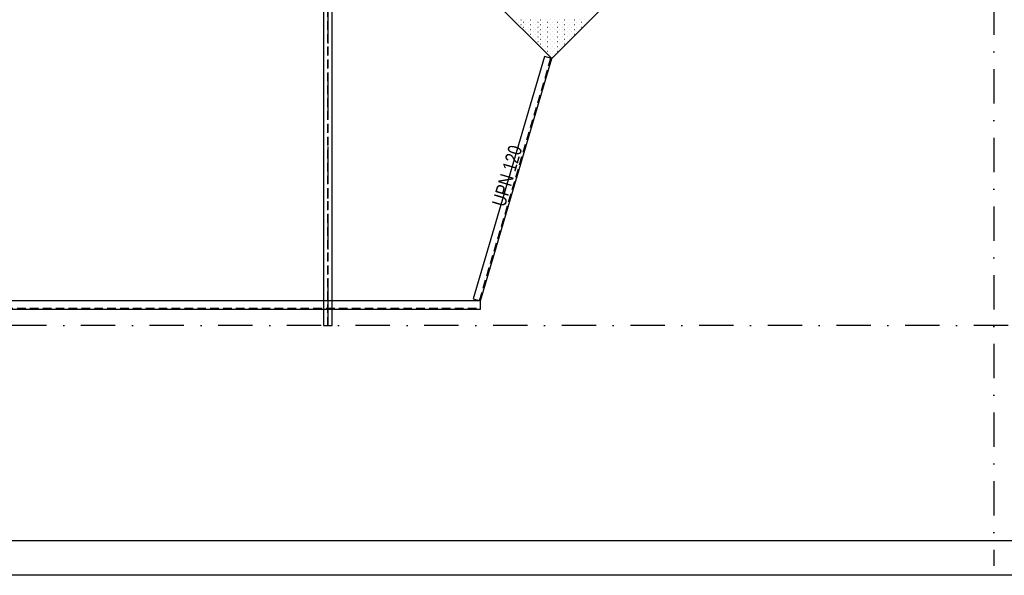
# Model space of a CAD drawing. Extents: x 293186 to 369035, y -341273 to -122059.
# Tile 44 of 64: x 333908 to 341077, y -203225 to -199179. Entities that reach past the tile are written whole.
import ezdxf

# ---------------------------------------------------------------- set-up
doc = ezdxf.new("R2010")
doc.units = 0
doc.header["$LTSCALE"] = 50
doc.linetypes.add('DASHDOT', pattern=[10, 5, -2.5, 0, -2.5])
doc.linetypes.add('HIDDEN', pattern=[1.875, 1.25, -0.625])
doc.layers.add('ECHELLE_1_50', color=7, linetype='CONTINUOUS')
doc.styles.add('ARIAL', font='txt')

# ---------------------------------------------------------------- blocks, each defined once
blk = doc.blocks.new('*X45')
at = {"layer": 'ECHELLE_1_50', "color": 212, "linetype": 'CONTINUOUS'}
for p, q in [((337521.8, -199179.6), (337522.7, -199179.6)), ((337539.5, -199197.3), (337540.4, -199197.3)), ((337557.2, -199179.6), (337558, -199179.6)), ((337557.2, -199214.9), (337558, -199214.9)), ((337574.8, -199197.3), (337575.7, -199197.3)), ((337592.5, -199179.6), (337593.4, -199179.6)), ((337592.5, -199214.9), (337593.4, -199214.9)), ((337610.2, -199197.3), (337611.1, -199197.3)), ((337627.9, -199179.6), (337628.7, -199179.6)), ((337627.9, -199214.9), (337628.7, -199214.9)), ((337645.5, -199197.3), (337646.4, -199197.3)), ((337663.2, -199179.6), (337664.1, -199179.6)), ((337663.2, -199214.9), (337664.1, -199214.9)), ((337680.9, -199197.3), (337681.8, -199197.3)), ((337698.6, -199179.6), (337699.4, -199179.6)), ((337698.6, -199214.9), (337699.4, -199214.9)), ((337716.2, -199197.3), (337717.1, -199197.3)), ((337733.9, -199179.6), (337734.8, -199179.6)), ((337733.9, -199214.9), (337734.8, -199214.9)), ((337751.6, -199197.3), (337752.5, -199197.3)), ((337769.3, -199179.6), (337770.1, -199179.6)), ((337769.3, -199214.9), (337770.1, -199214.9)), ((337786.9, -199197.3), (337787.8, -199197.3)), ((337804.6, -199179.6), (337805.5, -199179.6)), ((337804.6, -199214.9), (337805.5, -199214.9)), ((337822.3, -199197.3), (337823.2, -199197.3)), ((337840, -199179.6), (337840.8, -199179.6)), ((337840, -199214.9), (337840.8, -199214.9)), ((337857.6, -199197.3), (337858.5, -199197.3)), ((337875.3, -199179.6), (337876.2, -199179.6)), ((337875.3, -199214.9), (337876.2, -199214.9)), ((337893, -199197.3), (337893.9, -199197.3)), ((337910.7, -199179.6), (337911.5, -199179.6)), ((337910.7, -199214.9), (337911.5, -199214.9)), ((337928.3, -199197.3), (337929.2, -199197.3)), ((337946, -199179.6), (337946.9, -199179.6)), ((337946, -199214.9), (337946.9, -199214.9)), ((337963.7, -199197.3), (337964.6, -199197.3)), ((337981.4, -199179.6), (337982.2, -199179.6)), ((337981.4, -199214.9), (337982.2, -199214.9)), ((337999, -199197.3), (337999.9, -199197.3)), ((338016.7, -199179.6), (338017.6, -199179.6)), ((338016.7, -199214.9), (338017.6, -199214.9)), ((338034.4, -199197.3), (338035.3, -199197.3)), ((338052.1, -199179.6), (338052.9, -199179.6)), ((337574.8, -199232.6), (337575.7, -199232.6)), ((337592.5, -199250.3), (337593.4, -199250.3)), ((337610.2, -199232.6), (337611.1, -199232.6)), ((337610.2, -199268), (337611.1, -199268)), ((337627.9, -199250.3), (337628.7, -199250.3)), ((337627.9, -199285.6), (337628.7, -199285.6)), ((337645.5, -199232.6), (337646.4, -199232.6)), ((337645.5, -199268), (337646.4, -199268)), ((337663.2, -199250.3), (337664.1, -199250.3)), ((337663.2, -199285.6), (337664.1, -199285.6)), ((337680.9, -199232.6), (337681.8, -199232.6)), ((337680.9, -199268), (337681.8, -199268)), ((337698.6, -199250.3), (337699.4, -199250.3)), ((337698.6, -199285.6), (337699.4, -199285.6)), ((337716.2, -199232.6), (337717.1, -199232.6)), ((337716.2, -199268), (337717.1, -199268)), ((337733.9, -199250.3), (337734.8, -199250.3)), ((337733.9, -199285.6), (337734.8, -199285.6)), ((337751.6, -199232.6), (337752.5, -199232.6)), ((337751.6, -199268), (337752.5, -199268)), ((337769.3, -199250.3), (337770.1, -199250.3)), ((337769.3, -199285.6), (337770.1, -199285.6)), ((337786.9, -199232.6), (337787.8, -199232.6)), ((337786.9, -199268), (337787.8, -199268)), ((337804.6, -199250.3), (337805.5, -199250.3)), ((337804.6, -199285.6), (337805.5, -199285.6)), ((337822.3, -199232.6), (337823.2, -199232.6)), ((337822.3, -199268), (337823.2, -199268)), ((337840, -199250.3), (337840.8, -199250.3)), ((337840, -199285.6), (337840.8, -199285.6)), ((337857.6, -199232.6), (337858.5, -199232.6)), ((337857.6, -199268), (337858.5, -199268)), ((337875.3, -199250.3), (337876.2, -199250.3)), ((337875.3, -199285.6), (337876.2, -199285.6)), ((337893, -199232.6), (337893.9, -199232.6)), ((337893, -199268), (337893.9, -199268)), ((337910.7, -199250.3), (337911.5, -199250.3)), ((337910.7, -199285.6), (337911.5, -199285.6)), ((337928.3, -199232.6), (337929.2, -199232.6)), ((337928.3, -199268), (337929.2, -199268)), ((337946, -199250.3), (337946.9, -199250.3)), ((337946, -199285.6), (337946.9, -199285.6)), ((337963.7, -199232.6), (337964.6, -199232.6)), ((337963.7, -199268), (337964.6, -199268)), ((337981.4, -199250.3), (337982.2, -199250.3)), ((337999, -199232.6), (337999.9, -199232.6)), ((337645.5, -199303.3), (337646.4, -199303.3)), ((337663.2, -199321), (337664.1, -199321)), ((337680.9, -199303.3), (337681.8, -199303.3)), ((337680.9, -199338.7), (337681.8, -199338.7)), ((337698.6, -199321), (337699.4, -199321)), ((337698.6, -199356.3), (337699.4, -199356.3)), ((337716.2, -199303.3), (337717.1, -199303.3)), ((337716.2, -199338.7), (337717.1, -199338.7)), ((337733.9, -199321), (337734.8, -199321)), ((337733.9, -199356.3), (337734.8, -199356.3)), ((337751.6, -199303.3), (337752.5, -199303.3)), ((337751.6, -199338.7), (337752.5, -199338.7)), ((337769.3, -199321), (337770.1, -199321)), ((337769.3, -199356.3), (337770.1, -199356.3)), ((337786.9, -199303.3), (337787.8, -199303.3)), ((337786.9, -199338.7), (337787.8, -199338.7)), ((337804.6, -199321), (337805.5, -199321)), ((337804.6, -199356.3), (337805.5, -199356.3)), ((337822.3, -199303.3), (337823.2, -199303.3)), ((337822.3, -199338.7), (337823.2, -199338.7)), ((337840, -199321), (337840.8, -199321)), ((337840, -199356.3), (337840.8, -199356.3)), ((337857.6, -199303.3), (337858.5, -199303.3)), ((337857.6, -199338.7), (337858.5, -199338.7)), ((337875.3, -199321), (337876.2, -199321)), ((337875.3, -199356.3), (337876.2, -199356.3)), ((337893, -199303.3), (337893.9, -199303.3)), ((337893, -199338.7), (337893.9, -199338.7)), ((337910.7, -199321), (337911.5, -199321)), ((337928.3, -199303.3), (337929.2, -199303.3)), ((337716.2, -199374), (337717.1, -199374)), ((337733.9, -199391.7), (337734.8, -199391.7)), ((337751.6, -199374), (337752.5, -199374)), ((337751.6, -199409.4), (337752.5, -199409.4)), ((337769.3, -199391.7), (337770.1, -199391.7)), ((337769.3, -199427), (337770.1, -199427)), ((337786.9, -199374), (337787.8, -199374)), ((337786.9, -199409.4), (337787.8, -199409.4)), ((337804.6, -199391.7), (337805.5, -199391.7)), ((337804.6, -199427), (337805.5, -199427)), ((337822.3, -199374), (337823.2, -199374)), ((337822.3, -199409.4), (337823.2, -199409.4)), ((337840, -199391.7), (337840.8, -199391.7)), ((337857.6, -199374), (337858.5, -199374)), ((337786.9, -199444.7), (337787.8, -199444.7))]:
    blk.add_line(p, q, dxfattribs=at)

msp = doc.modelspace()

# ---------------------------------------------------------------- linework, layer by layer
at = {"layer": 'ECHELLE_1_50', "color": 3, "linetype": 'DASHDOT'}
for p, q in [((341001.2, -173033.7), (341001.2, -203156.8)), ((341605, -201406.5), (310614.6, -201406.5))]:
    msp.add_line(p, q, dxfattribs=at)
at = {"layer": 'ECHELLE_1_50', "color": 4, "linetype": 'HIDDEN'}
for p, q in [((336149.2, -173596.5), (336149.2, -201406.5)), ((336153.6, -201406.5), (336153.6, -173596.5))]:
    msp.add_line(p, q, dxfattribs=at)
at = {"layer": 'ECHELLE_1_50', "color": 4, "linetype": 'DASHDOT'}
msp.add_line((336151.4, -173596.5), (336151.4, -201406.5), dxfattribs=at)
at = {"layer": 'ECHELLE_1_50', "color": 7, "linetype": 'CONTINUOUS'}
msp.add_line((336262.1, -197941.6, 2540), (337782.4, -199461.9, 2540), dxfattribs=at)
at = {"layer": 'ECHELLE_1_50', "color": 5, "linetype": 'HIDDEN'}
for p, q in [((337256.4, -201224.5), (337775.7, -199459.9)), ((319451.5, -201279.5), (337263.2, -201279.5))]:
    msp.add_line(p, q, dxfattribs=at)
at = {"layer": 'ECHELLE_1_50', "color": 32, "linetype": 'CONTINUOUS'}
for points in [[(351846.1, -122121.9), (351846.1, -203225.5), (309896.1, -203225.5), (309896.1, -122121.9), (351846.1, -122121.9)], [(351596.1, -122371.9), (351596.1, -202975.5), (310146.1, -202975.5), (310146.1, -122371.9), (351596.1, -122371.9)]]:
    msp.add_lwpolyline(points, dxfattribs=at)
at = {"layer": 'ECHELLE_1_50', "color": 4, "linetype": 'CONTINUOUS'}
msp.add_lwpolyline([(336119.4, -173596.5), (336119.4, -201406.5), (336183.4, -201406.5), (336183.4, -173596.5), (336119.4, -173596.5)], dxfattribs=at)
at = {"layer": 'ECHELLE_1_50', "color": 7, "linetype": 'CONTINUOUS', "elevation": 2540}
msp.add_lwpolyline([(337782.4, -199461.9), (339196.6, -198047.7), (337676.3, -196527.4), (336262.1, -197941.6)], dxfattribs=at)
at = {"layer": 'ECHELLE_1_50', "color": 5, "linetype": 'CONTINUOUS'}
for points in [[(337263.2, -201226.5), (337782.4, -199461.9), (337729.6, -199446.4), (337210.4, -201210.9), (337263.2, -201226.5)], [(319451.5, -201286.5), (337263.2, -201286.5), (337263.2, -201226.5), (319451.5, -201226.5), (319451.5, -201286.5)]]:
    msp.add_lwpolyline(points, dxfattribs=at)

# ---------------------------------------------------------------- block references
at = {"layer": 'ECHELLE_1_50', "color": 0}
msp.add_blockref('*X45', (0, 0), dxfattribs=at)

# ---------------------------------------------------------------- texts
at = {"layer": 'ECHELLE_1_50', "color": 7, "style": 'ARIAL', "width": 0.8}
msp.add_text('UPN 120', height=100, rotation=73.60271, dxfattribs=at).set_placement((337440.7, -200548.1))

doc.saveas('drawing.dxf')
